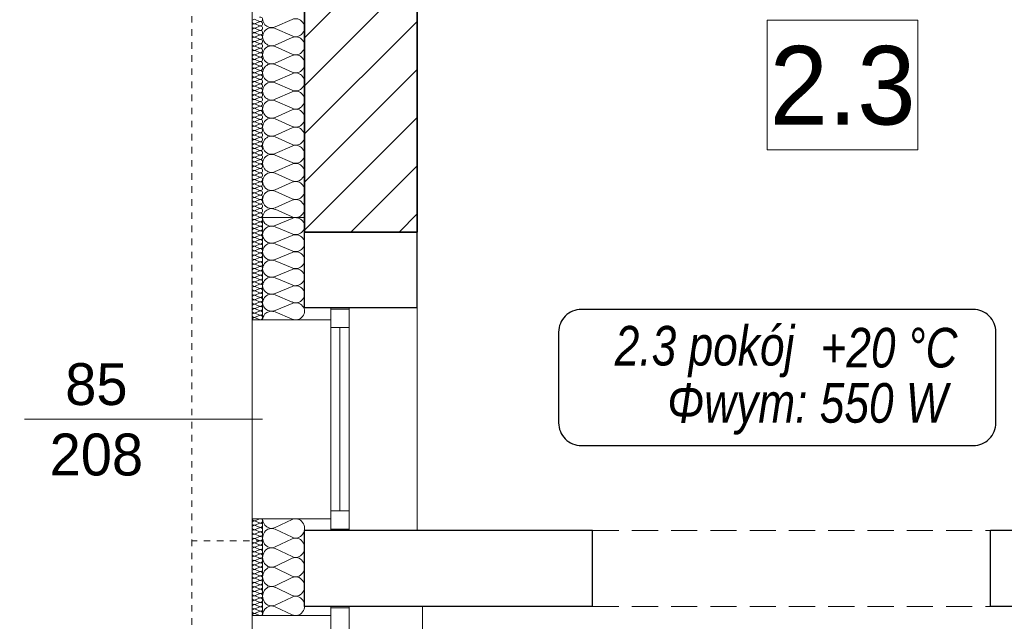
# Model space of a CAD drawing. Extents: x -440864 to -355682, y 13652 to 155872.
# Tile 148 of 179: x -431373 to -427613, y 100828 to 103126. Entities that reach past the tile are written whole.
import ezdxf
from ezdxf.lldxf.tags import DXFTag

# ---------------------------------------------------------------- set-up
doc = ezdxf.new("R2010")
doc.units = 0
doc.header["$MEASUREMENT"] = 0
doc.set_wipeout_variables(frame=1)
doc.linetypes.add('Hidden Line', pattern=[50, 25, -25])
doc.linetypes.add('Krawędzie ukryte', pattern=[150, 100, -50])
for name, color, linetype in [('#podkład', 252, 'Continuous'), ('Arch ocieplenie', 252, 'Continuous'), ('Arch opisy', 252, 'Continuous'), ('Arch zmurowania', 252, 'Continuous'), ('Inwent Izolacje', 252, 'Continuous'), ('IS_Text_Konstrukcji', 7, 'Continuous')]:
    doc.layers.add(name, color=color, linetype=linetype)
for name, color, linetype, lineweight in [('Arch ocieplenie_Nr_Pióra__9', 252, 'Continuous', 13), ('Arch opisy_Nr_Pióra__21', 252, 'Continuous', 9), ('Arch wykończenie_Nr_Pióra__3', 252, 'Continuous', 18), ('Arch zmurowania_Nr_Pióra__21', 252, 'Continuous', 9), ('Arch zmurowania_Nr_Pióra__27', 252, 'Continuous', 35), ('INWENT DACH_Nr_Pióra__21', 252, 'Continuous', 9), ('Inwent Izolacje_Nr_Pióra__2', 252, 'Continuous', 13), ('INWENT OPISY_Nr_Pióra__21', 252, 'Continuous', 9), ('INWENT. OKNA_Nr_Pióra__21', 252, 'Continuous', 9), ('INWENT. OKNA_Nr_Pióra__5', 252, 'Continuous', 13), ('INWENT.ŚCIANY_Nr_Pióra__1', 252, 'Continuous', 25), ('INWENT.ŚCIANY_Nr_Pióra__2', 252, 'Continuous', 13), ('INWENT.ŚCIANY_Nr_Pióra__21', 252, 'Continuous', 9), ('INWENT.ŚCIANY_Nr_Pióra__3', 252, 'Continuous', 18), ('Istniejące stropy_Nr_Pióra__5', 252, 'Continuous', 13)]:
    doc.layers.add(name, color=color, linetype=linetype, lineweight=lineweight)
doc.styles.add('GENERATED_STYLE_3', font='txt')
doc.styles.add('GENERATED_STYLE_5', font='txt')
doc.styles.get("Standard").update_dxf_attribs({"font": 'arial.ttf', "width": 0.8, "bigfont": 'BIGFONT.SHX'})
tags = doc.linetypes.add('SOLID', pattern=[10, 10, 0]).pattern_tags.tags
tags[6:7] = [DXFTag(74, 4), DXFTag(75, 0), DXFTag(340, '0'), DXFTag(46, 0.0), DXFTag(50, 0.0), DXFTag(44, 0.0), DXFTag(45, 0.0)]
tags[4:5] = [DXFTag(74, 4), DXFTag(75, 0), DXFTag(340, '0'), DXFTag(46, 0.0), DXFTag(50, 0.0), DXFTag(44, 0.0), DXFTag(45, 0.0)]

# ---------------------------------------------------------------- blocks, each defined once
blk = doc.blocks.new('Izolacja cieplna 14_234', base_point=(-430484.9, 106877.6))
at = {"layer": 'Arch ocieplenie_Nr_Pióra__9', "linetype": 'Continuous'}
for p, q in [((-430473, 104964.4), (-430456.9, 104957.3)), ((-430456.9, 104955.9), (-430473, 104948.8)), ((-430473, 104947.4), (-430456.9, 104940.3)), ((-430456.9, 104938.9), (-430473, 104931.8)), ((-430473, 104930.4), (-430456.9, 104923.3)), ((-430456.9, 104921.9), (-430473, 104914.8)), ((-430473, 104913.4), (-430456.9, 104906.3)), ((-430456.9, 104904.9), (-430473, 104897.8)), ((-430473, 104896.4), (-430456.9, 104889.3)), ((-430456.9, 104887.9), (-430473, 104880.8)), ((-430473, 104879.4), (-430456.9, 104872.3)), ((-430456.9, 104870.9), (-430473, 104863.8)), ((-430473, 104862.4), (-430456.9, 104855.3)), ((-430456.9, 104853.9), (-430473, 104846.8)), ((-430473, 104845.4), (-430456.9, 104838.3)), ((-430456.9, 104836.9), (-430473, 104829.8)), ((-430473, 104828.4), (-430456.9, 104821.3)), ((-430456.9, 104819.9), (-430473, 104812.8)), ((-430473, 104811.4), (-430456.9, 104804.3)), ((-430456.9, 104802.9), (-430473, 104795.8)), ((-430473, 104794.4), (-430456.9, 104787.3)), ((-430456.9, 104785.9), (-430473, 104778.8)), ((-430473, 104777.4), (-430456.9, 104770.3)), ((-430456.9, 104768.9), (-430473, 104761.8)), ((-430473, 104760.4), (-430456.9, 104753.3)), ((-430456.9, 104751.9), (-430473, 104744.8)), ((-430473, 104743.4), (-430456.9, 104736.3)), ((-430456.9, 104734.9), (-430473, 104727.8)), ((-430473, 104726.4), (-430456.9, 104719.3)), ((-430456.9, 104717.9), (-430473, 104710.8)), ((-430473, 104709.4), (-430456.9, 104702.3)), ((-430456.9, 104700.9), (-430473, 104693.8)), ((-430473, 104692.4), (-430456.9, 104685.3)), ((-430456.9, 104683.9), (-430473, 104676.8)), ((-430473, 104675.4), (-430456.9, 104668.3)), ((-430456.9, 104666.9), (-430473, 104659.8)), ((-430473, 104658.4), (-430456.9, 104651.3)), ((-430456.9, 104649.9), (-430473, 104642.8)), ((-430473, 104641.4), (-430456.9, 104634.3)), ((-430456.9, 104632.9), (-430473, 104625.8)), ((-430473, 104624.4), (-430456.9, 104617.3)), ((-430456.9, 104615.9), (-430473, 104608.8)), ((-430473, 104607.4), (-430456.9, 104600.3)), ((-430456.9, 104598.9), (-430473, 104591.8)), ((-430473, 104590.4), (-430456.9, 104583.3)), ((-430456.9, 104581.9), (-430473, 104574.8)), ((-430473, 104573.4), (-430456.9, 104566.3)), ((-430456.9, 104564.9), (-430473, 104557.8)), ((-430473, 104556.4), (-430456.9, 104549.3)), ((-430456.9, 104547.9), (-430473, 104540.8)), ((-430473, 104539.4), (-430456.9, 104532.3)), ((-430456.9, 104530.9), (-430473, 104523.8)), ((-430473, 104522.4), (-430456.9, 104515.3)), ((-430456.9, 104513.9), (-430473, 104506.8)), ((-430473, 104505.4), (-430456.9, 104498.3)), ((-430456.9, 104496.9), (-430473, 104489.8)), ((-430473, 104488.4), (-430456.9, 104481.3)), ((-430456.9, 104479.9), (-430473, 104472.8)), ((-430473, 104471.4), (-430456.9, 104464.3)), ((-430456.9, 104462.9), (-430473, 104455.8)), ((-430473, 104454.4), (-430456.9, 104447.3)), ((-430456.9, 104445.9), (-430473, 104438.8)), ((-430473, 104437.4), (-430456.9, 104430.3)), ((-430456.9, 104428.9), (-430473, 104421.8)), ((-430473, 104420.4), (-430456.9, 104413.3)), ((-430456.9, 104411.9), (-430473, 104404.8)), ((-430473, 104403.4), (-430456.9, 104396.3)), ((-430456.9, 104394.9), (-430473, 104387.8)), ((-430473, 104386.4), (-430456.9, 104379.3)), ((-430456.9, 104377.9), (-430473, 104370.8)), ((-430473, 104369.4), (-430456.9, 104362.3)), ((-430456.9, 104360.9), (-430473, 104353.8)), ((-430473, 104352.4), (-430456.9, 104345.3)), ((-430456.9, 104343.9), (-430473, 104336.8)), ((-430473, 104335.4), (-430456.9, 104328.3)), ((-430456.9, 104326.9), (-430473, 104319.8)), ((-430473, 104318.4), (-430456.9, 104311.3)), ((-430456.9, 104309.9), (-430473, 104302.8)), ((-430473, 104301.4), (-430456.9, 104294.3)), ((-430456.9, 104292.9), (-430473, 104285.8)), ((-430473, 104284.4), (-430456.9, 104277.3)), ((-430456.9, 104275.9), (-430473, 104268.8)), ((-430473, 104267.4), (-430456.9, 104260.3)), ((-430456.9, 104258.9), (-430473, 104251.8)), ((-430473, 104250.4), (-430456.9, 104243.3)), ((-430456.9, 104241.9), (-430473, 104234.8)), ((-430473, 104233.4), (-430456.9, 104226.3)), ((-430456.9, 104224.9), (-430473, 104217.8)), ((-430473, 104216.4), (-430456.9, 104209.3)), ((-430456.9, 104207.9), (-430473, 104200.8)), ((-430473, 104199.4), (-430456.9, 104192.3)), ((-430456.9, 104190.9), (-430473, 104183.8)), ((-430473, 104182.4), (-430456.9, 104175.3)), ((-430456.9, 104173.9), (-430473, 104166.8)), ((-430473, 104165.4), (-430456.9, 104158.3)), ((-430456.9, 104156.9), (-430473, 104149.8)), ((-430473, 104148.4), (-430456.9, 104141.3)), ((-430456.9, 104139.9), (-430473, 104132.8)), ((-430473, 104131.4), (-430456.9, 104124.3)), ((-430456.9, 104122.9), (-430473, 104115.8)), ((-430473, 104114.4), (-430456.9, 104107.3)), ((-430456.9, 104105.9), (-430473, 104098.8)), ((-430473, 104097.4), (-430456.9, 104090.3)), ((-430456.9, 104088.9), (-430473, 104081.8)), ((-430473, 104080.4), (-430456.9, 104073.3)), ((-430456.9, 104071.9), (-430473, 104064.8)), ((-430473, 104063.4), (-430456.9, 104056.3)), ((-430456.9, 104054.9), (-430473, 104047.8)), ((-430473, 104046.4), (-430456.9, 104039.3)), ((-430456.9, 104037.9), (-430473, 104030.8)), ((-430473, 104029.4), (-430456.9, 104022.3)), ((-430456.9, 104020.9), (-430473, 104013.8)), ((-430473, 104012.4), (-430456.9, 104005.3)), ((-430456.9, 104003.9), (-430473, 103996.8)), ((-430473, 103995.4), (-430456.9, 103988.3)), ((-430456.9, 103986.9), (-430473, 103979.8)), ((-430473, 103978.4), (-430456.9, 103971.3)), ((-430456.9, 103969.9), (-430473, 103962.8)), ((-430473, 103961.4), (-430456.9, 103954.3)), ((-430456.9, 103952.9), (-430473, 103945.8)), ((-430473, 103944.4), (-430456.9, 103937.3)), ((-430456.9, 103935.9), (-430473, 103928.8)), ((-430473, 103927.4), (-430456.9, 103920.3)), ((-430456.9, 103918.9), (-430473, 103911.8)), ((-430473, 103910.4), (-430456.9, 103903.3)), ((-430456.9, 103901.9), (-430473, 103894.8)), ((-430473, 103893.4), (-430456.9, 103886.3)), ((-430456.9, 103884.9), (-430473, 103877.8)), ((-430473, 103876.4), (-430456.9, 103869.3)), ((-430456.9, 103867.9), (-430473, 103860.8)), ((-430473, 103859.4), (-430456.9, 103852.3)), ((-430456.9, 103850.9), (-430473, 103843.8)), ((-430473, 103842.4), (-430456.9, 103835.3)), ((-430456.9, 103833.9), (-430473, 103826.8)), ((-430473, 103825.4), (-430456.9, 103818.3))]:
    blk.add_line(p, q, dxfattribs=at)
for centre, start_param, end_param in [((-430476.4, 104956.6), 1.158004, 5.125183), ((-430476.4, 104939.6), 1.158004, 5.125183), ((-430453.5, 104965.1), 4.299595, 8.266775), ((-430453.5, 104948.1), 4.299595, 8.266775), ((-430476.4, 104922.6), 1.158004, 5.125183), ((-430476.4, 104905.6), 1.158004, 5.125183), ((-430453.5, 104931.1), 4.299595, 8.266775), ((-430453.5, 104914.1), 4.299595, 8.266775), ((-430476.4, 104888.6), 1.158004, 5.125183), ((-430476.4, 104871.6), 1.158004, 5.125183), ((-430453.5, 104897.1), 4.299595, 8.266775), ((-430453.5, 104880.1), 4.299595, 8.266775), ((-430476.4, 104854.6), 1.158004, 5.125183), ((-430476.4, 104837.6), 1.158004, 5.125183), ((-430453.5, 104863.1), 4.299595, 8.266775), ((-430453.5, 104846.1), 4.299595, 8.266775), ((-430453.5, 104829.1), 4.299595, 8.266775), ((-430476.4, 104820.6), 1.158004, 5.125183), ((-430476.4, 104803.6), 1.158004, 5.125183), ((-430453.5, 104812.1), 4.299595, 8.266775), ((-430453.5, 104795.1), 4.299595, 8.266775), ((-430476.4, 104786.6), 1.158004, 5.125183), ((-430476.4, 104769.6), 1.158004, 5.125183), ((-430476.4, 104752.6), 1.158004, 5.125183), ((-430453.5, 104778.1), 4.299595, 8.266775), ((-430453.5, 104761.1), 4.299595, 8.266775), ((-430476.4, 104735.6), 1.158004, 5.125183), ((-430476.4, 104718.6), 1.158004, 5.125183), ((-430453.5, 104744.1), 4.299595, 8.266775), ((-430453.5, 104727.1), 4.299595, 8.266775), ((-430476.4, 104701.6), 1.158004, 5.125183), ((-430476.4, 104684.6), 1.158004, 5.125183), ((-430453.5, 104710.1), 4.299595, 8.266775), ((-430453.5, 104693.1), 4.299595, 8.266775), ((-430453.5, 104676.1), 4.299595, 8.266775), ((-430476.4, 104667.6), 1.158004, 5.125183), ((-430476.4, 104650.6), 1.158004, 5.125183), ((-430453.5, 104659.1), 4.299595, 8.266775), ((-430453.5, 104642.1), 4.299595, 8.266775), ((-430476.4, 104633.6), 1.158004, 5.125183), ((-430476.4, 104616.6), 1.158004, 5.125183), ((-430453.5, 104625.1), 4.299595, 8.266775), ((-430453.5, 104608.1), 4.299595, 8.266775), ((-430476.4, 104599.6), 1.158004, 5.125183), ((-430476.4, 104582.6), 1.158004, 5.125183), ((-430476.4, 104565.6), 1.158004, 5.125183), ((-430453.5, 104591.1), 4.299595, 8.266775), ((-430453.5, 104574.1), 4.299595, 8.266775), ((-430476.4, 104548.6), 1.158004, 5.125183), ((-430476.4, 104531.6), 1.158004, 5.125183), ((-430453.5, 104557.1), 4.299595, 8.266775), ((-430453.5, 104540.1), 4.299595, 8.266775), ((-430476.4, 104514.6), 1.158004, 5.125183), ((-430476.4, 104497.6), 1.158004, 5.125183), ((-430453.5, 104523.1), 4.299595, 8.266775), ((-430453.5, 104506.1), 4.299595, 8.266775), ((-430453.5, 104489.1), 4.299595, 8.266775), ((-430476.4, 104480.6), 1.158004, 5.125183), ((-430476.4, 104463.6), 1.158004, 5.125183), ((-430453.5, 104472.1), 4.299595, 8.266775), ((-430453.5, 104455.1), 4.299595, 8.266775), ((-430476.4, 104446.6), 1.158004, 5.125183), ((-430476.4, 104429.6), 1.158004, 5.125183), ((-430476.4, 104412.6), 1.158004, 5.125183), ((-430453.5, 104438.1), 4.299595, 8.266775), ((-430453.5, 104421.1), 4.299595, 8.266775), ((-430476.4, 104395.6), 1.158004, 5.125183), ((-430476.4, 104378.6), 1.158004, 5.125183), ((-430453.5, 104404.1), 4.299595, 8.266775), ((-430453.5, 104387.1), 4.299595, 8.266775), ((-430476.4, 104361.6), 1.158004, 5.125183), ((-430476.4, 104344.6), 1.158004, 5.125183), ((-430453.5, 104370.1), 4.299595, 8.266775), ((-430453.5, 104353.1), 4.299595, 8.266775), ((-430476.4, 104327.6), 1.158004, 5.125183), ((-430476.4, 104310.6), 1.158004, 5.125183), ((-430453.5, 104336.1), 4.299595, 8.266775), ((-430453.5, 104319.1), 4.299595, 8.266775), ((-430453.5, 104302.1), 4.299595, 8.266775), ((-430476.4, 104293.6), 1.158004, 5.125183), ((-430476.4, 104276.6), 1.158004, 5.125183), ((-430453.5, 104285.1), 4.299595, 8.266775), ((-430453.5, 104268.1), 4.299595, 8.266775), ((-430476.4, 104259.6), 1.158004, 5.125183), ((-430476.4, 104242.6), 1.158004, 5.125183), ((-430476.4, 104225.6), 1.158004, 5.125183), ((-430453.5, 104251.1), 4.299595, 8.266775), ((-430453.5, 104234.1), 4.299595, 8.266775), ((-430476.4, 104208.6), 1.158004, 5.125183), ((-430476.4, 104191.6), 1.158004, 5.125183), ((-430453.5, 104217.1), 4.299595, 8.266775), ((-430453.5, 104200.1), 4.299595, 8.266775), ((-430476.4, 104174.6), 1.158004, 5.125183), ((-430476.4, 104157.6), 1.158004, 5.125183), ((-430453.5, 104183.1), 4.299595, 8.266775), ((-430453.5, 104166.1), 4.299595, 8.266775), ((-430453.5, 104149.1), 4.299595, 8.266775), ((-430476.4, 104140.6), 1.158004, 5.125183), ((-430476.4, 104123.6), 1.158004, 5.125183), ((-430453.5, 104132.1), 4.299595, 8.266775), ((-430453.5, 104115.1), 4.299595, 8.266775), ((-430476.4, 104106.6), 1.158004, 5.125183), ((-430476.4, 104089.6), 1.158004, 5.125183), ((-430453.5, 104098.1), 4.299595, 8.266775), ((-430453.5, 104081.1), 4.299595, 8.266775), ((-430476.4, 104072.6), 1.158004, 5.125183), ((-430476.4, 104055.6), 1.158004, 5.125183), ((-430476.4, 104038.6), 1.158004, 5.125183), ((-430453.5, 104064.1), 4.299595, 8.266775), ((-430453.5, 104047.1), 4.299595, 8.266775), ((-430476.4, 104021.6), 1.158004, 5.125183), ((-430476.4, 104004.6), 1.158004, 5.125183), ((-430453.5, 104030.1), 4.299595, 8.266775), ((-430453.5, 104013.1), 4.299595, 8.266775), ((-430476.4, 103987.6), 1.158004, 5.125183), ((-430476.4, 103970.6), 1.158004, 5.125183), ((-430453.5, 103996.1), 4.299595, 8.266775), ((-430453.5, 103979.1), 4.299595, 8.266775), ((-430453.5, 103962.1), 4.299595, 8.266775), ((-430476.4, 103953.6), 1.158004, 5.125183), ((-430476.4, 103936.6), 1.158004, 5.125183), ((-430453.5, 103945.1), 4.299595, 8.266775), ((-430453.5, 103928.1), 4.299595, 8.266775), ((-430476.4, 103919.6), 1.158004, 5.125183), ((-430476.4, 103902.6), 1.158004, 5.125183), ((-430476.4, 103885.6), 1.158004, 5.125183), ((-430453.5, 103911.1), 4.299595, 8.266775), ((-430453.5, 103894.1), 4.299595, 8.266775), ((-430476.4, 103868.6), 1.158004, 5.125183), ((-430476.4, 103851.6), 1.158004, 5.125183), ((-430453.5, 103877.1), 4.299595, 8.266775), ((-430453.5, 103860.1), 4.299595, 8.266775), ((-430476.4, 103834.6), 1.158004, 5.125183), ((-430476.4, 103817.6), 1.158004, 3.141593), ((-430453.5, 103843.1), 4.299595, 8.266775), ((-430453.5, 103826.1), 4.299595, 8.266775)]:
    blk.add_ellipse(centre, major_axis=(8.51, 0), ratio=0.999163, start_param=start_param, end_param=end_param, dxfattribs=at)
blk = doc.blocks.new('Izolacja cieplna 14_235', base_point=(-430444.9, 104967.6))
at = {"layer": 'Arch ocieplenie_Nr_Pióra__9', "linetype": 'Continuous'}
for p, q in [((-430332.6, 104964.7), (-430397.3, 104936)), ((-430397.3, 104930.2), (-430332.6, 104901.4)), ((-430332.6, 104895.6), (-430397.3, 104866.9)), ((-430397.3, 104861.1), (-430332.6, 104832.3)), ((-430332.6, 104826.5), (-430397.3, 104797.8)), ((-430397.3, 104792), (-430332.6, 104763.2)), ((-430332.6, 104757.4), (-430397.3, 104728.7)), ((-430397.3, 104722.9), (-430332.6, 104694.2)), ((-430332.6, 104688.3), (-430397.3, 104659.6)), ((-430397.3, 104653.8), (-430332.6, 104625.1)), ((-430332.6, 104619.3), (-430397.3, 104590.5)), ((-430397.3, 104584.7), (-430332.6, 104556)), ((-430332.6, 104550.2), (-430397.3, 104521.4)), ((-430397.3, 104515.6), (-430332.6, 104486.9)), ((-430332.6, 104481.1), (-430397.3, 104452.3)), ((-430397.3, 104446.5), (-430332.6, 104417.8)), ((-430332.6, 104412), (-430397.3, 104383.2)), ((-430397.3, 104377.4), (-430332.6, 104348.7)), ((-430332.6, 104342.9), (-430397.3, 104314.1)), ((-430397.3, 104308.3), (-430332.6, 104279.6)), ((-430332.6, 104273.8), (-430397.3, 104245.1)), ((-430397.3, 104239.3), (-430332.6, 104210.5))]:
    blk.add_line(p, q, dxfattribs=at)
for centre, start_param, end_param in [((-430410.9, 104967.6), 4.712389, 6.695979), ((-430319, 104933.1), 5.870392, 9.837571), ((-430410.9, 104898.5), 2.7288, 6.695979), ((-430319, 104864), 5.870392, 9.837571), ((-430410.9, 104829.4), 2.7288, 6.695979), ((-430410.9, 104760.3), 2.7288, 6.695979), ((-430319, 104794.9), 5.870392, 9.837571), ((-430319, 104725.8), 5.870392, 9.837571), ((-430410.9, 104691.2), 2.7288, 6.695979), ((-430319, 104656.7), 5.870392, 9.837571), ((-430410.9, 104622.2), 2.7288, 6.695979), ((-430319, 104587.6), 5.870392, 9.837571), ((-430410.9, 104553.1), 2.7288, 6.695979), ((-430319, 104518.5), 5.870392, 9.837571), ((-430410.9, 104484), 2.7288, 6.695979), ((-430319, 104449.4), 5.870392, 9.837571), ((-430410.9, 104414.9), 2.7288, 6.695979), ((-430410.9, 104345.8), 2.7288, 6.695979), ((-430319, 104380.3), 5.870392, 9.837571), ((-430319, 104311.2), 5.870392, 9.837571), ((-430410.9, 104276.7), 2.7288, 6.695979), ((-430319, 104242.2), 5.870392, 9.837571), ((-430410.9, 104207.6), 2.7288, 4.712389)]:
    blk.add_ellipse(centre, major_axis=(0, -34.5), ratio=0.985044, start_param=start_param, end_param=end_param, dxfattribs=at)
blk = doc.blocks.new('Izolacja cieplna 14_236', base_point=(-430484.9, 103057.6))
at = {"layer": 'Arch ocieplenie_Nr_Pióra__9', "linetype": 'Continuous'}
for p, q in [((-430456.9, 103056.9), (-430473, 103049.9)), ((-430473, 103048.5), (-430456.9, 103041.5)), ((-430456.9, 103040.1), (-430473, 103033.1)), ((-430473, 103031.7), (-430456.9, 103024.7)), ((-430456.9, 103023.3), (-430473, 103016.3)), ((-430473, 103014.9), (-430456.9, 103007.9)), ((-430456.9, 103006.5), (-430473, 102999.5)), ((-430473, 102998), (-430456.9, 102991)), ((-430456.9, 102989.6), (-430473, 102982.6)), ((-430473, 102981.2), (-430456.9, 102974.2)), ((-430456.9, 102972.8), (-430473, 102965.8)), ((-430473, 102964.4), (-430456.9, 102957.4)), ((-430456.9, 102956), (-430473, 102949)), ((-430473, 102947.6), (-430456.9, 102940.6)), ((-430456.9, 102939.2), (-430473, 102932.2)), ((-430473, 102930.8), (-430456.9, 102923.8)), ((-430456.9, 102922.4), (-430473, 102915.4)), ((-430473, 102914), (-430456.9, 102907)), ((-430456.9, 102905.5), (-430473, 102898.5)), ((-430473, 102897.1), (-430456.9, 102890.1)), ((-430456.9, 102888.7), (-430473, 102881.7)), ((-430473, 102880.3), (-430456.9, 102873.3)), ((-430456.9, 102871.9), (-430473, 102864.9)), ((-430473, 102863.5), (-430456.9, 102856.5)), ((-430456.9, 102855.1), (-430473, 102848.1)), ((-430473, 102846.7), (-430456.9, 102839.7)), ((-430456.9, 102838.3), (-430473, 102831.3)), ((-430473, 102829.9), (-430456.9, 102822.9)), ((-430456.9, 102821.5), (-430473, 102814.5)), ((-430473, 102813), (-430456.9, 102806)), ((-430456.9, 102804.6), (-430473, 102797.6)), ((-430473, 102796.2), (-430456.9, 102789.2)), ((-430456.9, 102787.8), (-430473, 102780.8)), ((-430473, 102779.4), (-430456.9, 102772.4)), ((-430456.9, 102771), (-430473, 102764)), ((-430473, 102762.6), (-430456.9, 102755.6)), ((-430456.9, 102754.2), (-430473, 102747.2)), ((-430473, 102745.8), (-430456.9, 102738.8)), ((-430456.9, 102737.4), (-430473, 102730.4)), ((-430473, 102729), (-430456.9, 102722)), ((-430456.9, 102720.5), (-430473, 102713.5)), ((-430473, 102712.1), (-430456.9, 102705.1)), ((-430456.9, 102703.7), (-430473, 102696.7)), ((-430473, 102695.3), (-430456.9, 102688.3))]:
    blk.add_line(p, q, dxfattribs=at)
for centre, start_param, end_param in [((-430476.4, 103040.8), 1.158004, 5.125183), ((-430476.4, 103024), 1.158004, 5.125183), ((-430476.4, 103057.6), 3.141593, 5.125182), ((-430453.5, 103049.2), 4.299595, 8.266775), ((-430453.5, 103032.4), 4.299595, 8.266775), ((-430476.4, 103007.2), 1.158004, 5.125183), ((-430476.4, 102990.3), 1.158004, 5.125183), ((-430453.5, 103015.6), 4.299595, 8.266775), ((-430453.5, 102998.7), 4.299595, 8.266775), ((-430476.4, 102973.5), 1.158004, 5.125183), ((-430476.4, 102956.7), 1.158004, 5.125183), ((-430453.5, 102981.9), 4.299595, 8.266775), ((-430453.5, 102965.1), 4.299595, 8.266775), ((-430453.5, 102948.3), 4.299595, 8.266775), ((-430476.4, 102939.9), 1.158004, 5.125183), ((-430476.4, 102923.1), 1.158004, 5.125183), ((-430453.5, 102931.5), 4.299595, 8.266775), ((-430453.5, 102914.7), 4.299595, 8.266775), ((-430476.4, 102906.2), 1.158004, 5.125183), ((-430476.4, 102889.4), 1.158004, 5.125183), ((-430476.4, 102872.6), 1.158004, 5.125183), ((-430453.5, 102897.8), 4.299595, 8.266775), ((-430453.5, 102881), 4.299595, 8.266775), ((-430476.4, 102855.8), 1.158004, 5.125183), ((-430476.4, 102839), 1.158004, 5.125183), ((-430453.5, 102864.2), 4.299595, 8.266775), ((-430453.5, 102847.4), 4.299595, 8.266775), ((-430476.4, 102822.2), 1.158004, 5.125183), ((-430476.4, 102805.3), 1.158004, 5.125183), ((-430453.5, 102830.6), 4.299595, 8.266775), ((-430453.5, 102813.7), 4.299595, 8.266775), ((-430453.5, 102796.9), 4.299595, 8.266775), ((-430476.4, 102788.5), 1.158004, 5.125183), ((-430476.4, 102771.7), 1.158004, 5.125183), ((-430453.5, 102780.1), 4.299595, 8.266775), ((-430453.5, 102763.3), 4.299595, 8.266775), ((-430476.4, 102754.9), 1.158004, 5.125183), ((-430476.4, 102738.1), 1.158004, 5.125183), ((-430476.4, 102721.2), 1.158004, 5.125183), ((-430453.5, 102746.5), 4.299595, 8.266775), ((-430453.5, 102729.7), 4.299595, 8.266775), ((-430476.4, 102704.4), 1.158004, 5.125183), ((-430476.4, 102687.6), 1.158004, 3.141593), ((-430453.5, 102712.8), 4.299595, 8.266775), ((-430453.5, 102696), 4.299595, 8.266775)]:
    blk.add_ellipse(centre, major_axis=(8.51, 0), ratio=0.988476, start_param=start_param, end_param=end_param, dxfattribs=at)
blk = doc.blocks.new('Ściana_15', base_point=(-429854.9, 105012.6))
at = {"layer": 'Arch zmurowania_Nr_Pióra__21', "linetype": 'Continuous'}
h = blk.add_hatch(dxfattribs=at)
h.set_pattern_fill('Common_Brick', color=256, style=0, pattern_type=2)
h.set_pattern_definition([(45, (0, 0), (-91.92388, 91.92388), [])])
h.paths.add_polyline_path([(-430284.9, 105012.6), (-430284.9, 104152.6), (-429854.9, 104152.6), (-429854.9, 105012.6)], flags=0)
at = {"layer": 'Arch zmurowania_Nr_Pióra__27', "linetype": 'Continuous'}
for p, q in [((-430284.9, 105012.6), (-430284.9, 104152.6)), ((-429854.9, 105012.6), (-430284.9, 105012.6)), ((-429854.9, 104152.6), (-429854.9, 105012.6)), ((-430284.9, 104152.6), (-429854.9, 104152.6))]:
    blk.add_line(p, q, dxfattribs=at)
blk = doc.blocks.new('Izolacja cieplna 14_345', base_point=(-430444.9, 102687.6))
at = {"layer": 'Inwent Izolacje_Nr_Pióra__2', "linetype": 'Continuous'}
for p, q in [((-430397.3, 103023.7), (-430332.6, 103054.5)), ((-430332.6, 102986.7), (-430397.3, 103017.5)), ((-430397.3, 102949.7), (-430332.6, 102980.5)), ((-430332.6, 102912.7), (-430397.3, 102943.5)), ((-430397.3, 102875.7), (-430332.6, 102906.5)), ((-430332.6, 102838.7), (-430397.3, 102869.5)), ((-430397.3, 102801.7), (-430332.6, 102832.5)), ((-430332.6, 102764.7), (-430397.3, 102795.5)), ((-430397.3, 102727.7), (-430332.6, 102758.5)), ((-430332.6, 102690.7), (-430397.3, 102721.5))]:
    blk.add_line(p, q, dxfattribs=at)
for centre, start_param, end_param in [((-430410.9, 103057.6), 1.570796, 3.554385), ((-430319, 103020.6), 2.728799, 6.695979), ((-430410.9, 102983.6), 5.870392, 9.837571), ((-430319, 102946.6), 2.728799, 6.695979), ((-430410.9, 102909.6), 5.870392, 9.837571), ((-430319, 102872.6), 2.728799, 6.695979), ((-430410.9, 102835.6), 5.870392, 9.837571), ((-430319, 102798.6), 2.728799, 6.695979), ((-430410.9, 102761.6), 5.870392, 9.837571), ((-430319, 102724.6), 2.728799, 6.695979), ((-430410.9, 102687.6), 5.870392, 7.853982)]:
    blk.add_ellipse(centre, major_axis=(0, 37), ratio=0.919694, start_param=start_param, end_param=end_param, dxfattribs=at)
blk = doc.blocks.new('Izolacja cieplna 14_346', base_point=(-430444.9, 103817.6))
at = {"layer": 'Inwent Izolacje_Nr_Pióra__2', "linetype": 'Continuous'}
for p, q in [((-430397.3, 104177.8), (-430332.6, 104204.9)), ((-430332.6, 104145.3), (-430397.3, 104172.4)), ((-430397.3, 104112.8), (-430332.6, 104139.9)), ((-430332.6, 104080.3), (-430397.3, 104107.4)), ((-430397.3, 104047.8), (-430332.6, 104074.9)), ((-430332.6, 104015.3), (-430397.3, 104042.4)), ((-430397.3, 103982.8), (-430332.6, 104009.9)), ((-430332.6, 103950.3), (-430397.3, 103977.4)), ((-430397.3, 103917.8), (-430332.6, 103944.9)), ((-430332.6, 103885.3), (-430397.3, 103912.4)), ((-430397.3, 103852.8), (-430332.6, 103879.9)), ((-430332.6, 103820.3), (-430397.3, 103847.4))]:
    blk.add_line(p, q, dxfattribs=at)
for centre, start_param, end_param in [((-430410.9, 104207.6), 0, 1.983589), ((-430319, 104175.1), 1.158003, 5.125183), ((-430410.9, 104142.6), 4.299595, 8.266774), ((-430319, 104110.1), 1.158003, 5.125183), ((-430410.9, 104077.6), 4.299595, 8.266774), ((-430410.9, 104012.6), 4.299595, 8.266774), ((-430319, 104045.1), 1.158003, 5.125183), ((-430319, 103980.1), 1.158003, 5.125183), ((-430410.9, 103947.6), 4.299595, 8.266774), ((-430319, 103915.1), 1.158003, 5.125183), ((-430410.9, 103882.6), 4.299595, 8.266774), ((-430319, 103850.1), 1.158003, 5.125183), ((-430410.9, 103817.6), 4.299596, 6.283185)]:
    blk.add_ellipse(centre, major_axis=(-34, 0), ratio=0.955082, start_param=start_param, end_param=end_param, dxfattribs=at)
blk = doc.blocks.new('Linia_168', base_point=(-430484.9, 105219.3))
at = {"layer": 'Arch opisy_Nr_Pióra__21', "linetype": 'Continuous'}
blk.add_line((-430484.9, 105219.3), (-432564.7, 105219.3), dxfattribs=at)
blk.add_circle((-432864.7, 105219.3), 300, dxfattribs=at)
blk = doc.blocks.new('poddasze')
at = {"layer": 'Arch wykończenie_Nr_Pióra__3', "color": 252, "linetype": 'Continuous'}
blk.add_line((-430484.9, 87980.1), (-430484.9, 91140.1), dxfattribs=at)
at = {"layer": 'INWENT DACH_Nr_Pióra__21', "color": 252, "linetype": 'Hidden Line'}
for p, q in [((-430714.9, 81165.1), (-430714.9, 89495)), ((-430444.9, 87135), (-430714.9, 87135))]:
    blk.add_line(p, q, dxfattribs=at)
at = {"layer": 'INWENT. OKNA_Nr_Pióra__5', "color": 252, "linetype": 'Continuous'}
for p, q in [((-430184.9, 88025.1), (-430184.9, 87175.1)), ((-430114.9, 88020.1), (-430184.9, 88020.1)), ((-430114.9, 88025.1), (-430114.9, 87175.1)), ((-430114.9, 87950.1), (-430184.9, 87950.1)), ((-430149.9, 87950.1), (-430149.9, 87250.1)), ((-430444.9, 87600.1), (-431354.9, 87600.1)), ((-430114.9, 87250.1), (-430184.9, 87250.1)), ((-430114.9, 87180.1), (-430184.9, 87180.1)), ((-430184.9, 86885.1), (-430184.9, 86035.1)), ((-430114.9, 86880.1), (-430184.9, 86880.1)), ((-430114.9, 86885.1), (-430114.9, 86035.1))]:
    blk.add_line(p, q, dxfattribs=at)
at = {"layer": 'INWENT.ŚCIANY_Nr_Pióra__1', "color": 252, "linetype": 'Continuous'}
for p, q in [((-430284.9, 88025.1), (-430284.9, 88315.1)), ((-429854.9, 88315.1), (-430284.9, 88315.1)), ((-429854.9, 88025.1), (-429854.9, 88315.1)), ((-429854.9, 88025.1), (-430284.9, 88025.1)), ((-430284.9, 86885.1), (-430284.9, 87175.1)), ((-429854.9, 87175.1), (-430284.9, 87175.1)), ((-429184.9, 87175.1), (-429854.9, 87175.1)), ((-429184.9, 86885.1), (-429184.9, 87175.1)), ((-427664.9, 86885.1), (-427664.9, 87175.1)), ((-427064.9, 87175.1), (-427664.9, 87175.1)), ((-429834.9, 86885.1), (-430284.9, 86885.1)), ((-429184.9, 86885.1), (-429834.9, 86885.1)), ((-427064.9, 86885.1), (-427664.9, 86885.1))]:
    blk.add_line(p, q, dxfattribs=at)
at = {"layer": 'INWENT.ŚCIANY_Nr_Pióra__2', "color": 252, "linetype": 'Continuous'}
for p, q in [((-430444.9, 88370.1), (-430284.9, 88370.1)), ((-430444.9, 88370.1), (-430444.9, 87980.1)), ((-430444.9, 86850.1), (-430444.9, 87220.1))]:
    blk.add_line(p, q, dxfattribs=at)
at = {"layer": 'INWENT.ŚCIANY_Nr_Pióra__21', "color": 252, "linetype": 'Continuous'}
for p, q in [((-429854.9, 89175.1), (-429854.9, 87175.1)), ((-430484.9, 87220.1), (-430484.9, 87980.1)), ((-429834.9, 86885.1), (-429834.9, 86035.1)), ((-430484.9, 86070.1), (-430484.9, 86850.1))]:
    blk.add_line(p, q, dxfattribs=at)
at = {"layer": 'INWENT.ŚCIANY_Nr_Pióra__3', "color": 252, "linetype": 'Continuous'}
for p, q in [((-430484.9, 87980.1), (-430184.9, 87980.1)), ((-430484.9, 87220.1), (-430184.9, 87220.1)), ((-430484.9, 87220.1), (-430484.9, 86850.1)), ((-430484.9, 86850.1), (-430184.9, 86850.1))]:
    blk.add_line(p, q, dxfattribs=at)
at = {"layer": 'Istniejące stropy_Nr_Pióra__5', "color": 252, "linetype": 'Krawędzie ukryte'}
for p, q in [((-429184.9, 87175.1), (-427664.9, 87175.1)), ((-429184.9, 86885.1), (-427664.9, 86885.1))]:
    blk.add_line(p, q, dxfattribs=at)
at = {"layer": 'Arch ocieplenie', "color": 252, "linetype": 'Continuous', "lineweight": 13}
for name, p in [('Izolacja cieplna 14_234', (-430484.9, 91040.1)), ('Izolacja cieplna 14_235', (-430444.9, 89130.1)), ('Izolacja cieplna 14_236', (-430484.9, 87220.1))]:
    blk.add_blockref(name, p, dxfattribs=at)
at = {"layer": 'Arch opisy', "color": 252, "linetype": 'Continuous'}
blk.add_blockref('Linia_168', (-430484.9, 89381.7), dxfattribs=at)
at = {"layer": 'Arch zmurowania', "color": 252}
blk.add_blockref('Ściana_15', (-429854.9, 89175.1), dxfattribs=at)
at = {"layer": 'Inwent Izolacje', "color": 252, "linetype": 'Continuous', "lineweight": 13}
for name, p in [('Izolacja cieplna 14_346', (-430444.9, 87980.1)), ('Izolacja cieplna 14_345', (-430444.9, 86850.1))]:
    blk.add_blockref(name, p, dxfattribs=at)
at = {"layer": 'INWENT. OKNA_Nr_Pióra__21', "color": 252, "linetype": 'Continuous', "insert": (-431079.9, 87814.2), "char_height": 160, "width": 709.227, "attachment_point": 2, "line_spacing_factor": 1.008016, "style": 'GENERATED_STYLE_5'}
blk.add_mtext('{85\\P208}', dxfattribs=at)
at = {"color": 252, "linetype": 'Continuous', "ltscale": 1763388.610536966}
blk.add_wipeout([(-428518.2, 89123.7), (-427942.2, 89123.7), (-427942.2, 88629.5), (-428518.2, 88629.5)], dxfattribs=at).dxf.layer = 'INWENT OPISY_Nr_Pióra__21'
at = {"layer": 'INWENT OPISY_Nr_Pióra__21', "color": 252, "linetype": 'Continuous', "flags": 128}
blk.add_lwpolyline([(-428518.2, 89123.7), (-427942.2, 89123.7), (-427942.2, 88629.5), (-428518.2, 88629.5)], close=True, dxfattribs=at)
at = {"layer": 'INWENT OPISY_Nr_Pióra__21', "color": 252, "linetype": 'Continuous', "insert": (-428230.2, 88721.5), "char_height": 300, "attachment_point": 8, "style": 'GENERATED_STYLE_3'}
blk.add_mtext('{2.3 }', dxfattribs=at)

msp = doc.modelspace()

# ---------------------------------------------------------------- block references
at = {"layer": '#podkład', "color": 3, "lineweight": 50}
msp.add_blockref('poddasze', (0, 14000), dxfattribs=at)

# ---------------------------------------------------------------- next in the draw order: linework, layer by layer
at = {"layer": 'IS_Text_Konstrukcji', "linetype": 'SOLID', "ltscale": 10}
msp.add_lwpolyline([(-429227.9, 101499.6), (-427731.2, 101499.6, 0.414214), (-427644.5, 101586.3), (-427644.5, 101933, 0.414214), (-427731.2, 102019.6), (-429227.9, 102019.6, 0.414214), (-429314.5, 101933), (-429314.5, 101586.3, 0.414214), (-429227.9, 101499.6)], format="xyb", dxfattribs=at)

# ---------------------------------------------------------------- next in the draw order: texts
at = {"layer": 'IS_Text_Konstrukcji', "linetype": 'SOLID', "ltscale": 10, "char_height": 151.2}
for s, insert, attachment_point in [('\\fArial|b0|i1;2.3 pokój', (-428414.5, 101759.6), 9), ('\\fArial|b0|i1;+20 °C', (-428314.5, 101795.6), 7), ('\\fArial|b0|i1;Φwym: 550 W', (-428364.5, 101738), 2)]:
    msp.add_mtext(s, dxfattribs=dict(at, insert=insert, attachment_point=attachment_point))

doc.saveas('drawing.dxf')
